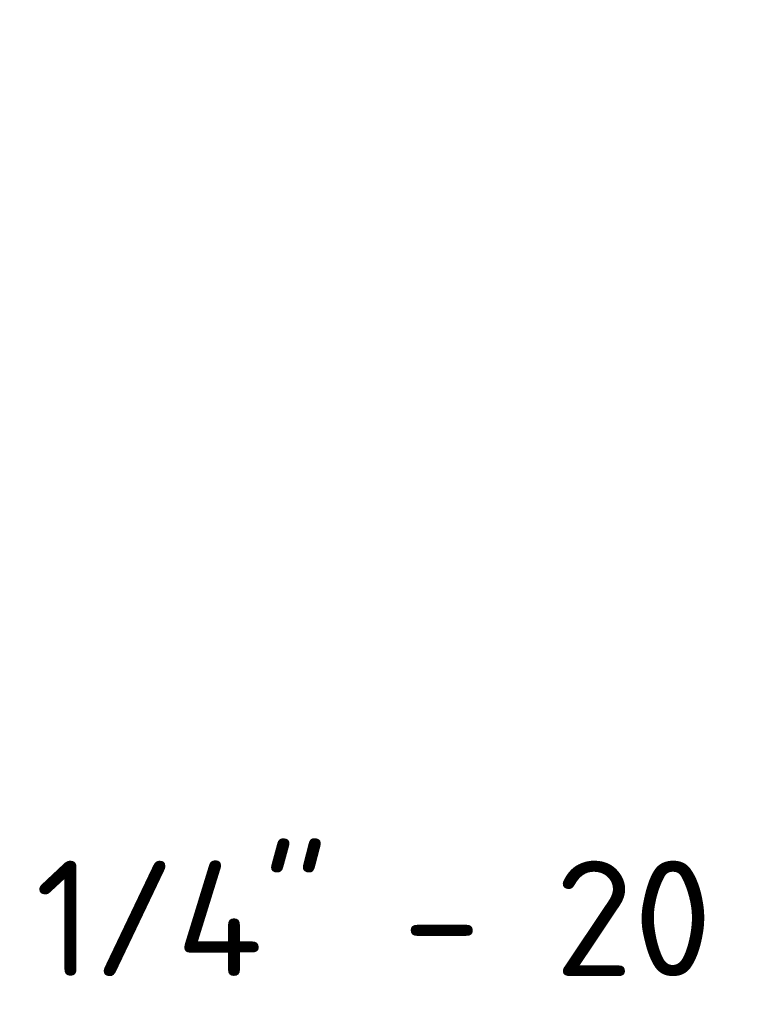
# Model space of a CAD drawing. Header units: millimetres. Extents: x 10 to 830, y 10 to 584.
# Tile 6 of 24: x 144 to 193, y 390 to 455. Entities that reach past the tile are written whole.
import ezdxf

# ---------------------------------------------------------------- set-up
doc = ezdxf.new("R2010")
doc.units = ezdxf.units.MM
doc.header["$LTSCALE"] = 2
doc.layers.add('Symbol (ISO)', color=7, linetype='Continuous', lineweight=25)
doc.styles.add('Notiztext (ISO)', font='isocpeur.ttf')
doc.dimstyles.new('Standard - Methode 1b (ISO)$7', dxfattribs={"dimscale": 2, "dimtxt": 3.5, "dimasz": 2.5, "dimexe": 2, "dimexo": 0, "dimgap": 0.762, "dimtad": 1, "dimtoh": 1, "dimdsep": 46, "dimtxsty": 'Notiztext (ISO)', "dimcen": 0.09, "dimdle": 10, "dimclrd": 256, "dimclre": 256, "dimclrt": 256, "dimazin": 2, "dimtfac": 1, "dimtmove": 0, "dimatfit": 3, "dimfxl": 1, "dimtolj": 1, "dimlwd": -1, "dimlwe": -1, "dimarcsym": 0})

msp = doc.modelspace()

# ---------------------------------------------------------------- texts
at = {"layer": 'Symbol (ISO)', "insert": (228.68961636, 399.64627488), "char_height": 7.5999999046, "width": 85.5949825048, "attachment_point": 3, "style": 'Notiztext (ISO)'}
msp.add_mtext('\\fISOCPEUR|b0|i0;{\\H7.6000;1/4" - 20 UNC }\\fAIGDT|b0|i0;{\\H7.6000;x}\\fISOCPEUR|b0|i0;{\\H7.6000;5}', dxfattribs=at)

# ---------------------------------------------------------------- leaders
at = {"layer": 'Symbol (ISO)', "annotation_type": 0, "has_hookline": 1, "hookline_direction": 1, "text_width": 84.35300658}
msp.add_leader([(296.37529106, 455.02109432), (235.21361636, 396.14627494), (230.21361636, 396.14627494)], dimstyle='Standard - Methode 1b (ISO)$7', override={"dimtad": 0}, dxfattribs=at)

doc.saveas('drawing.dxf')
